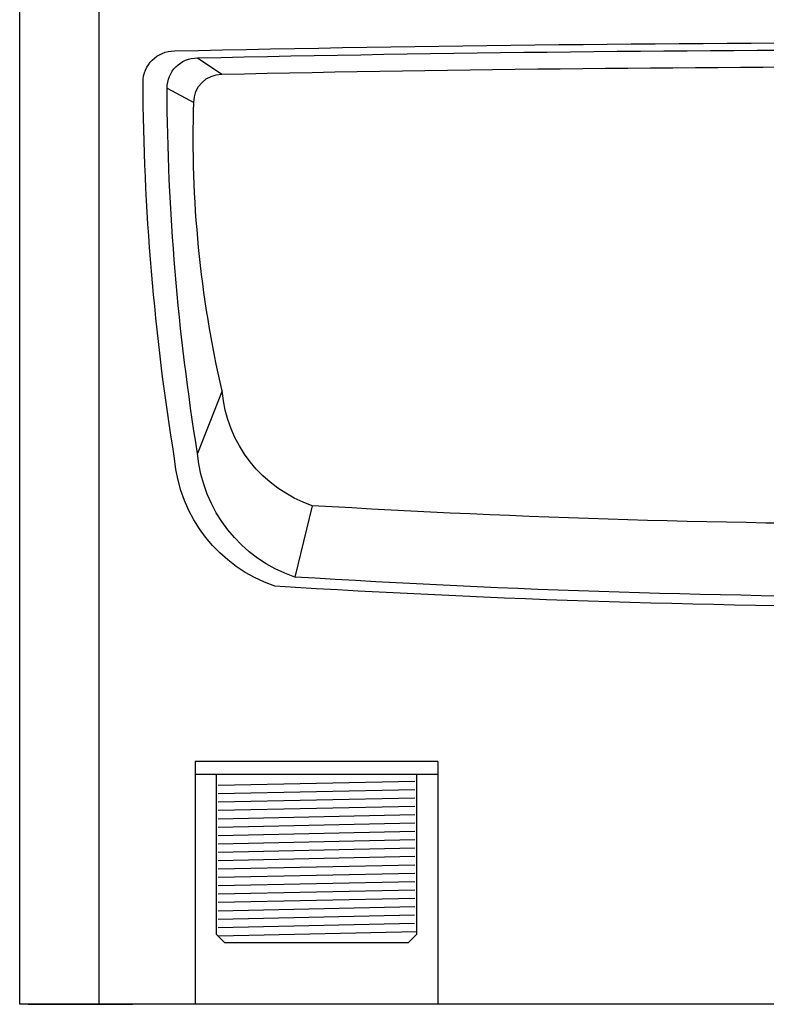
# Model space of a CAD drawing. Header units: centimetres. Extents: x 22052 to 56535, y 76485 to 78519.
# Tile 99 of 235: x 38296 to 38323, y 77307 to 77344. Entities that reach past the tile are written whole.
import ezdxf

# ---------------------------------------------------------------- set-up
doc = ezdxf.new("R2010")
doc.units = ezdxf.units.CM
doc.layers.add('$_urządzenia', color=250, linetype='Continuous')
doc.linetypes.add('CPFLEX', pattern='A,0.0001,-0.2,[131,LTYPESHP.SHX,S=0.2,R=0,X=-0.2,Y=0],-0.4,[131,LTYPESHP.SHX,S=0.2,R=180,X=0.2,Y=0],-0.2', length=0.8001)

# ---------------------------------------------------------------- blocks, each defined once
blk = doc.blocks.new('A$C46FA06C3')
at = {"layer": '$_urządzenia', "linetype": 'Continuous'}
for p, q in [((1833.99, 573.72), (1833.99, 1295.72)), ((1852.99, 573.72), (1852.99, 1295.72)), ((1757.99, 628.72), (1757.99, 628.72)), ((1805.99, 628.77), (1805.99, 628.77)), ((1757.99, 628.53), (1757.99, 628.59)), ((1758.49, 627.03), (1805.49, 626.03)), ((1805.99, 628.53), (1805.99, 628.59)), ((1758.5, 625.03), (1805.49, 624.03)), ((1758.5, 623.03), (1805.48, 622.03)), ((1758.49, 621.03), (1805.49, 620.03)), ((1758.51, 619.03), (1805.5, 618.03)), ((1758.51, 617.03), (1805.5, 616.03)), ((1758.5, 615.03), (1805.5, 614.03)), ((1758.51, 613.04), (1805.51, 612.03)), ((1758.51, 611.03), (1805.5, 610.03)), ((1758.51, 609.03), (1805.51, 608.03)), ((1758.49, 607.03), (1805.49, 606.03)), ((1758.48, 603.03), (1805.48, 602.03)), ((1758.49, 605.02), (1805.48, 604.03)), ((1758.49, 601.03), (1805.48, 600.02)), ((1758.49, 599.02), (1805.48, 598.03)), ((1758.48, 597.02), (1805.48, 596.02)), ((1758.55, 595.03), (1805.54, 594.02)), ((1757.99, 591.02), (1805.54, 590.02)), ((1758.55, 593.02), (1805.54, 592.02)), ((1757.99, 590.53), (1759.99, 588.53)), ((1805.99, 590.53), (1803.99, 588.53)), ((1803.99, 588.53), (1759.99, 588.53)), ((1410.99, 573.72), (1852.99, 573.72)), ((1850.99, 573.72), (1825.99, 573.72))]:
    blk.add_line(p, q, dxfattribs=at)
at = {"layer": '$_urządzenia'}
for p, q in [((1810.47, 800.05), (1804.6, 796.16)), ((1817.75, 792.78), (1811.35, 789.41)), ((1804.57, 720.41), (1810.44, 705.48)), ((1783, 692.96), (1787.19, 675.89)), ((1811, 628.72), (1753, 628.72))]:
    blk.add_line(p, q, dxfattribs=at)
at = {"layer": '$_urządzenia', "ltscale": 5}
for p, q in [((1753, 631.75), (1811, 631.75)), ((1753, 631.75), (1753, 573.81)), ((1811, 631.75), (1811, 573.78))]:
    blk.add_line(p, q, dxfattribs=at)
at = {"layer": '$_urządzenia', "linetype": 'CPFLEX', "ltscale": 2.5}
for p, q in [((1757.99, 590.53), (1757.99, 628.53)), ((1805.99, 628.53), (1805.99, 590.53))]:
    blk.add_line(p, q, dxfattribs=at)
at = {"layer": '$_urządzenia'}
for centre, radius, start, end in [((1631.99, -7659.26), 8462.98, 88.754191, 91.245809), ((1631.99, -7407.1), 8209.09, 88.754191, 91.245809), ((1815.99, 794.22), 7.5, 0, 90), ((1810.47, 792.78), 7.27, 0, 90), ((1632, -7469.23), 8267.19, 88.803709, 91.196291), ((1804.6, 789.41), 6.75, 0, 90), ((1243.35, 797.46), 580.14, 350.75146, 359.68008), ((1255.02, 795.92), 562.74, 350.7515, 359.6801), ((1541.66, 781.07), 269.82, 347.0068, 1.7704), ((1772.78, 723.19), 31.91, 288.6716, 355.0067), ((1776.18, 708.47), 34.39, 288.6716, 355.0067), ((1780.64, 707.31), 35.45, 288.6716, 355.0067), ((1632, 3221.37), 2532.91, 266.58228, 273.41772), ((1631.99, 3156.67), 2485.62, 266.42018, 273.57982), ((1631.99, 3231.22), 2562.5, 266.42018, 273.57982)]:
    blk.add_arc(centre, radius, start, end, dxfattribs=at)

msp = doc.modelspace()

# ---------------------------------------------------------------- block references
at = {"xscale": -0.1538463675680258, "yscale": 0.1538463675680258, "zscale": 0.1538463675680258}
msp.add_blockref('A$C46FA06C3', (38580.871, 77219.116), dxfattribs=at)

doc.saveas('drawing.dxf')
